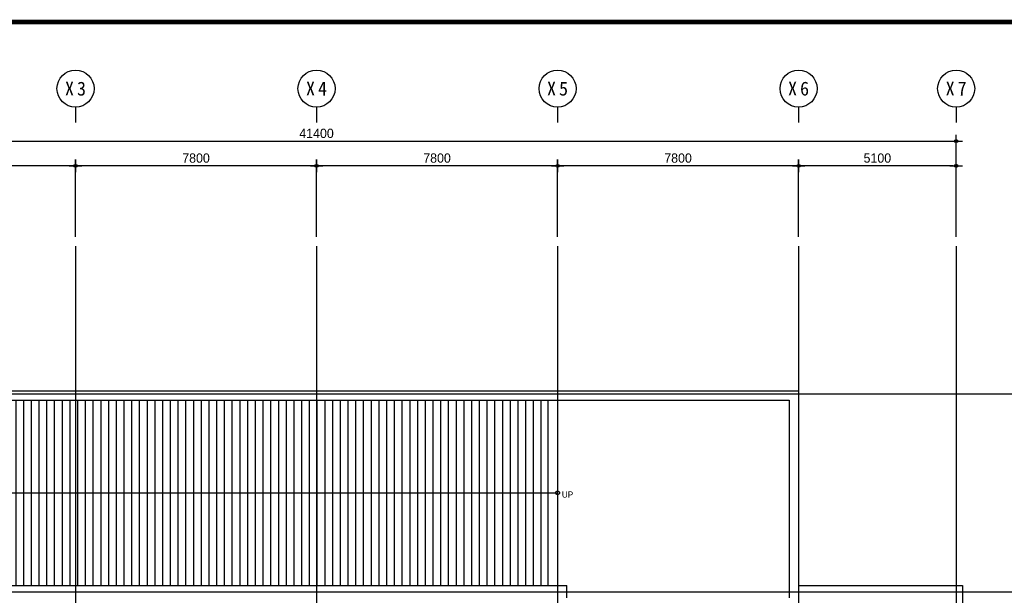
# Model space of a CAD drawing. Header units: millimetres. Extents: x 3445018 to 4174071, y -6064565 to -5122887.
# Tile 72 of 192: x 3700428 to 3732292, y -5521712 to -5503079. Entities that reach past the tile are written whole.
import ezdxf
from ezdxf.enums import TextEntityAlignment as Align

# ---------------------------------------------------------------- set-up
doc = ezdxf.new("R2010")
doc.units = ezdxf.units.MM
doc.header["$MEASUREMENT"] = 0
doc.linetypes.add('CEN', pattern=[66, 60, -2, 2, -2])
doc.layers.get('0').update_dxf_attribs({"linetype": 'CONTINUOUS'})
doc.layers.get('DEFPOINTS').update_dxf_attribs({"linetype": 'CONTINUOUS'})
for name, color, linetype in [('3', 3, 'CONTINUOUS'), ('A_GE_FORM', 7, 'CONTINUOUS'), ('CEN', 13, 'CEN'), ('DI', 1, 'CONTINUOUS'), ('DIM', 7, 'CONTINUOUS'), ('EL3', 7, 'CONTINUOUS'), ('HA1', 8, 'CONTINUOUS'), ('SY', 1, 'CONTINUOUS'), ('TE1', 3, 'CONTINUOUS'), ('WA1', 2, 'CONTINUOUS')]:
    doc.layers.add(name, color=color, linetype=linetype)
doc.styles.add('GHS', font='txt')
doc.styles.add('HY울릉도 L', font='txt')
doc.styles.add('SDP-S', font='txt')
doc.styles.add('돋움체', font='txt')
doc.dimstyles.new('SMDI-3', dxfattribs={"dimtxt": 3, "dimasz": 1, "dimexe": 2, "dimexo": 3, "dimgap": 1, "dimtad": 1, "dimdsep": 46, "dimtxsty": 'HY울릉도 L', "dimblk": 'Z_DOT', "dimcen": 2.5, "dimdle": 1.5, "dimclrd": 1, "dimclre": 1, "dimclrt": 2, "dimadec": 0, "dimazin": 0, "dimtfac": 1, "dimtix": 1, "dimtmove": 2, "dimatfit": 3, "dimldrblk": 'Z_DOT', "dimfxl": 2, "dimtvp": 1, "dimtolj": 1, "dimtzin": 0, "dimarcsym": 0})

# ---------------------------------------------------------------- blocks, each defined once
blk = doc.blocks.new('sheet _서영')
at = {"layer": 'A_GE_FORM', "const_width": 1.5}
blk.add_lwpolyline([(-361868.49, -1059038.93), (-362670.49, -1059038.93), (-362670.49, -1058483.93), (-361868.49, -1058483.93)], close=True, dxfattribs=at)
blk = doc.blocks.new('Z_DOT')
at = {"layer": 'DIM', "color": 1, "ltscale": 3}
for p, q in [((-2, 0), (2, 0)), ((0, -2), (0, 2))]:
    blk.add_line(p, q, dxfattribs=at)
for radius in [0.5, 0.25]:
    blk.add_circle((0, 0), radius, dxfattribs=at)
blk = doc.blocks.new('*D466')
at = {"layer": 'DEFPOINTS', "color": 0, "ltscale": 3, "transparency": 16777216}
for p in [(3730734, -5507010), (3689334, -5510410), (3730734, -5510410)]:
    blk.add_point(p, dxfattribs=at)
at = {"layer": 'DIM', "color": 1, "lineweight": -2, "ltscale": 3, "transparency": 16777216}
for p, q in [((3689334, -5510110), (3689334, -5506810)), ((3730734, -5510110), (3730734, -5506810)), ((3689434, -5507010), (3730634, -5507010))]:
    blk.add_line(p, q, dxfattribs=at)
at = {"layer": 'DIM', "color": 1, "lineweight": -2, "ltscale": 3, "transparency": 16777216, "xscale": 100, "yscale": 100, "zscale": 100, "rotation": 180}
blk.add_blockref('Z_DOT', (3689334, -5507010), dxfattribs=at)
at = {"layer": 'DIM', "color": 1, "lineweight": -2, "ltscale": 3, "transparency": 16777216, "xscale": 100, "yscale": 100, "zscale": 100}
blk.add_blockref('Z_DOT', (3730734, -5507010), dxfattribs=at)
at = {"layer": 'DIM', "color": 2, "ltscale": 3, "transparency": 16777216, "insert": (3710034, -5506760), "char_height": 300, "attachment_point": 5, "style": 'SDP-S'}
blk.add_mtext('\\A1;41400', dxfattribs=at)
blk = doc.blocks.new('*D467')
at = {"layer": 'DEFPOINTS', "color": 0, "ltscale": 3, "transparency": 16777216}
for p in [(3725634, -5507810), (3725634, -5510410), (3730734, -5510410)]:
    blk.add_point(p, dxfattribs=at)
at = {"layer": 'DIM', "color": 1, "lineweight": -2, "ltscale": 3, "transparency": 16777216}
for p, q in [((3725634, -5510110), (3725634, -5507610)), ((3730734, -5510110), (3730734, -5507610)), ((3730634, -5507810), (3725734, -5507810))]:
    blk.add_line(p, q, dxfattribs=at)
at = {"layer": 'DIM', "color": 1, "lineweight": -2, "ltscale": 3, "transparency": 16777216, "xscale": 100, "yscale": 100, "zscale": 100, "rotation": 180}
blk.add_blockref('Z_DOT', (3725634, -5507810), dxfattribs=at)
at = {"layer": 'DIM', "color": 1, "lineweight": -2, "ltscale": 3, "transparency": 16777216, "xscale": 100, "yscale": 100, "zscale": 100}
blk.add_blockref('Z_DOT', (3730734, -5507810), dxfattribs=at)
at = {"layer": 'DIM', "color": 2, "ltscale": 3, "transparency": 16777216, "insert": (3728184, -5507560), "char_height": 300, "attachment_point": 5, "style": 'SDP-S'}
blk.add_mtext('\\A1;5100', dxfattribs=at)
blk = doc.blocks.new('CCS111')
blk.add_line((0, 8), (0, 3))
blk.add_circle((0, 14), 6)
at = {"color": 3, "style": 'GHS'}
for tag, p in [('X', (-2.45, 14.02)), ('1', (1.44, 14.02))]:
    blk.add_attdef(tag, text='', height=4.5, dxfattribs=at).set_placement(p, align=Align.MIDDLE_CENTER)
blk = doc.blocks.new('*D468')
at = {"layer": 'DEFPOINTS', "color": 0, "ltscale": 3, "transparency": 16777216}
for p in [(3717834, -5507810), (3717834, -5510410), (3725634, -5510410)]:
    blk.add_point(p, dxfattribs=at)
at = {"layer": 'DIM', "color": 1, "lineweight": -2, "ltscale": 3, "transparency": 16777216}
for p, q in [((3717834, -5510110), (3717834, -5507610)), ((3725634, -5510110), (3725634, -5507610)), ((3725534, -5507810), (3717934, -5507810))]:
    blk.add_line(p, q, dxfattribs=at)
at = {"layer": 'DIM', "color": 1, "lineweight": -2, "ltscale": 3, "transparency": 16777216, "xscale": 100, "yscale": 100, "zscale": 100, "rotation": 180}
blk.add_blockref('Z_DOT', (3717834, -5507810), dxfattribs=at)
at = {"layer": 'DIM', "color": 1, "lineweight": -2, "ltscale": 3, "transparency": 16777216, "xscale": 100, "yscale": 100, "zscale": 100}
blk.add_blockref('Z_DOT', (3725634, -5507810), dxfattribs=at)
at = {"layer": 'DIM', "color": 2, "ltscale": 3, "transparency": 16777216, "insert": (3721734, -5507560), "char_height": 300, "attachment_point": 5, "style": 'SDP-S'}
blk.add_mtext('\\A1;7800', dxfattribs=at)
blk = doc.blocks.new('*D469')
at = {"layer": 'DEFPOINTS', "color": 0, "ltscale": 3, "transparency": 16777216}
for p in [(3710034, -5507810), (3710034, -5510410), (3717834, -5510410)]:
    blk.add_point(p, dxfattribs=at)
at = {"layer": 'DIM', "color": 1, "lineweight": -2, "ltscale": 3, "transparency": 16777216}
for p, q in [((3710034, -5510110), (3710034, -5507610)), ((3717834, -5510110), (3717834, -5507610)), ((3717734, -5507810), (3710134, -5507810))]:
    blk.add_line(p, q, dxfattribs=at)
at = {"layer": 'DIM', "color": 1, "lineweight": -2, "ltscale": 3, "transparency": 16777216, "xscale": 100, "yscale": 100, "zscale": 100, "rotation": 180}
blk.add_blockref('Z_DOT', (3710034, -5507810), dxfattribs=at)
at = {"layer": 'DIM', "color": 1, "lineweight": -2, "ltscale": 3, "transparency": 16777216, "xscale": 100, "yscale": 100, "zscale": 100}
blk.add_blockref('Z_DOT', (3717834, -5507810), dxfattribs=at)
at = {"layer": 'DIM', "color": 2, "ltscale": 3, "transparency": 16777216, "insert": (3713934, -5507560), "char_height": 300, "attachment_point": 5, "style": 'SDP-S'}
blk.add_mtext('\\A1;7800', dxfattribs=at)
blk = doc.blocks.new('*D470')
at = {"layer": 'DEFPOINTS', "color": 0, "ltscale": 3, "transparency": 16777216}
for p in [(3702234, -5507810), (3702234, -5510410), (3710034, -5510410)]:
    blk.add_point(p, dxfattribs=at)
at = {"layer": 'DIM', "color": 1, "lineweight": -2, "ltscale": 3, "transparency": 16777216}
for p, q in [((3702234, -5510110), (3702234, -5507610)), ((3710034, -5510110), (3710034, -5507610)), ((3709934, -5507810), (3702334, -5507810))]:
    blk.add_line(p, q, dxfattribs=at)
at = {"layer": 'DIM', "color": 1, "lineweight": -2, "ltscale": 3, "transparency": 16777216, "xscale": 100, "yscale": 100, "zscale": 100, "rotation": 180}
blk.add_blockref('Z_DOT', (3702234, -5507810), dxfattribs=at)
at = {"layer": 'DIM', "color": 1, "lineweight": -2, "ltscale": 3, "transparency": 16777216, "xscale": 100, "yscale": 100, "zscale": 100}
blk.add_blockref('Z_DOT', (3710034, -5507810), dxfattribs=at)
at = {"layer": 'DIM', "color": 2, "ltscale": 3, "transparency": 16777216, "insert": (3706134, -5507560), "char_height": 300, "attachment_point": 5, "style": 'SDP-S'}
blk.add_mtext('\\A1;7800', dxfattribs=at)
blk = doc.blocks.new('*D471')
at = {"layer": 'DEFPOINTS', "color": 0, "ltscale": 3, "transparency": 16777216}
for p in [(3694434, -5507810), (3694434, -5510410), (3702234, -5510410)]:
    blk.add_point(p, dxfattribs=at)
at = {"layer": 'DIM', "color": 1, "lineweight": -2, "ltscale": 3, "transparency": 16777216}
for p, q in [((3694434, -5510110), (3694434, -5507610)), ((3702234, -5510110), (3702234, -5507610)), ((3702134, -5507810), (3694534, -5507810))]:
    blk.add_line(p, q, dxfattribs=at)
at = {"layer": 'DIM', "color": 1, "lineweight": -2, "ltscale": 3, "transparency": 16777216, "xscale": 100, "yscale": 100, "zscale": 100, "rotation": 180}
blk.add_blockref('Z_DOT', (3694434, -5507810), dxfattribs=at)
at = {"layer": 'DIM', "color": 1, "lineweight": -2, "ltscale": 3, "transparency": 16777216, "xscale": 100, "yscale": 100, "zscale": 100}
blk.add_blockref('Z_DOT', (3702234, -5507810), dxfattribs=at)
at = {"layer": 'DIM', "color": 2, "ltscale": 3, "transparency": 16777216, "insert": (3698334, -5507560), "char_height": 300, "attachment_point": 5, "style": 'SDP-S'}
blk.add_mtext('\\A1;7800', dxfattribs=at)

msp = doc.modelspace()

# ---------------------------------------------------------------- hatches: boundary and pattern name
at = {"layer": 'HA1'}
h = msp.add_hatch(dxfattribs=at)
h.set_pattern_fill('ANSI31', color=256, scale=2000, angle=45)
h.set_pattern_definition([(90, (3070308.88, -4606839), (-250, 0), [])])
h.paths.add_polyline_path([(3694434.29, -5515395.309), (3694234.29, -5515395.309), (3694234.29, -5521395.309), (3694434.29, -5521395.309)])
h.paths.add_polyline_path([(3702234.29, -5515395.309), (3694434.29, -5515395.309), (3694434.29, -5521395.309), (3702234.29, -5521395.309)])
h.paths.add_polyline_path([(3710034.29, -5515395.309), (3702234.29, -5515395.309), (3702234.29, -5521395.309), (3710034.29, -5521395.309)])
h.paths.add_polyline_path([(3717534.29, -5515395.309), (3710034.29, -5515395.309), (3710034.29, -5521395.309), (3717534.29, -5521395.309)])

# ---------------------------------------------------------------- linework, layer by layer
at = {"layer": 'CEN'}
for p, q in [((3702234.29, -5510409.833), (3702234.29, -5554758.274)), ((3710034.29, -5510409.833), (3710034.29, -5554758.274)), ((3717834.29, -5510409.833), (3717834.29, -5554758.274)), ((3725634.29, -5510409.833), (3725634.29, -5554758.274)), ((3730734.29, -5510409.833), (3730734.29, -5554758.274)), ((3685098.874, -5515195.309), (3735957.54, -5515195.309)), ((3685098.874, -5521595.309), (3735957.54, -5521595.309))]:
    msp.add_line(p, q, dxfattribs=at)
at = {"layer": 'EL3', "color": 252, "true_color": 0x939598}
msp.add_line((3717534.29, -5521395.309), (3717534.29, -5515395.309), dxfattribs=at)
at = {"layer": 'SY', "color": 252, "true_color": 0x939598}
msp.add_line((3694299.922, -5518395.309), (3717834.29, -5518395.309), dxfattribs=at)
msp.add_circle((3717834.29, -5518395.309), 62.5, dxfattribs=at)
at = {"layer": 'WA1', "color": 252, "true_color": 0x939598}
msp.add_line((3718134.29, -5521795.309), (3718134.29, -5521395.309), dxfattribs=at)
for points in [[(3694234.29, -5515095.309), (3725634.29, -5515095.309), (3725634.29, -5521395.309)], [(3694234.29, -5515395.309), (3725334.29, -5515395.309), (3725334.29, -5521795.309)], [(3725634.29, -5521395.309), (3730934.29, -5521395.309), (3730934.29, -5550895.309), (3689134.29, -5550895.309), (3689134.29, -5521395.309), (3718134.29, -5521395.309)]]:
    msp.add_lwpolyline(points, dxfattribs=at)

# ---------------------------------------------------------------- block references
at = {"layer": '3', "xscale": 100, "yscale": 100, "zscale": 100}
msp.add_blockref('sheet _서영', (39938470.4, 100345239.336), dxfattribs=at)
at = {"layer": 'DI'}
ref = msp.add_blockref('CCS111', (3702234.29, -5506709.833), dxfattribs=dict(at, xscale=100, yscale=100, zscale=100))
ref.add_attrib('1', '3', dxfattribs={"layer": '0', "color": 3, "height": 450, "style": '돋움체'}).set_placement((3702428.04, -5505309.039), align=Align.MIDDLE_CENTER)
ref.add_attrib('X', 'X', dxfattribs={"layer": '0', "color": 3, "height": 450, "style": '돋움체'}).set_placement((3702039.085, -5505308.042), align=Align.MIDDLE_CENTER)
ref = msp.add_blockref('CCS111', (3710034.29, -5506709.833), dxfattribs=dict(at, xscale=100, yscale=100, zscale=100))
ref.add_attrib('1', '4', dxfattribs={"layer": '0', "color": 3, "height": 450, "style": '돋움체'}).set_placement((3710228.04, -5505309.039), align=Align.MIDDLE_CENTER)
ref.add_attrib('X', 'X', dxfattribs={"layer": '0', "color": 3, "height": 450, "style": '돋움체'}).set_placement((3709839.085, -5505308.042), align=Align.MIDDLE_CENTER)
ref = msp.add_blockref('CCS111', (3717834.29, -5506709.833), dxfattribs=dict(at, xscale=100, yscale=100, zscale=100))
ref.add_attrib('1', '5', dxfattribs={"layer": '0', "color": 3, "height": 450, "style": '돋움체'}).set_placement((3718028.04, -5505309.039), align=Align.MIDDLE_CENTER)
ref.add_attrib('X', 'X', dxfattribs={"layer": '0', "color": 3, "height": 450, "style": '돋움체'}).set_placement((3717639.085, -5505308.042), align=Align.MIDDLE_CENTER)
ref = msp.add_blockref('CCS111', (3725634.29, -5506709.833), dxfattribs=dict(at, xscale=100, yscale=100, zscale=100))
ref.add_attrib('1', '6', dxfattribs={"layer": '0', "color": 3, "height": 450, "style": '돋움체'}).set_placement((3725828.04, -5505309.039), align=Align.MIDDLE_CENTER)
ref.add_attrib('X', 'X', dxfattribs={"layer": '0', "color": 3, "height": 450, "style": '돋움체'}).set_placement((3725439.085, -5505308.042), align=Align.MIDDLE_CENTER)
ref = msp.add_blockref('CCS111', (3730734.29, -5506709.833), dxfattribs=dict(at, xscale=100, yscale=100, zscale=100))
ref.add_attrib('1', '7', dxfattribs={"layer": '0', "color": 3, "height": 450, "style": '돋움체'}).set_placement((3730928.04, -5505309.039), align=Align.MIDDLE_CENTER)
ref.add_attrib('X', 'X', dxfattribs={"layer": '0', "color": 3, "height": 450, "style": '돋움체'}).set_placement((3730539.085, -5505308.042), align=Align.MIDDLE_CENTER)

# ---------------------------------------------------------------- texts
at = {"layer": 'TE1', "color": 252, "true_color": 0x939598, "style": 'SDP-S'}
msp.add_text('UP', height=200, dxfattribs=at).set_placement((3717972.134, -5518550.006))

# ---------------------------------------------------------------- dimensions: what is measured, and where the dimension line sits
at = {"layer": 'DIM', "ltscale": 3}
for base, p1, p2, picture, middle in [((3730734.29, -5507009.833), (3689334.29, -5510409.833), (3730734.29, -5510409.833), '*D466', (3710034.29, -5506759.63)), ((3694434.29, -5507809.833), (3702234.29, -5510409.833), (3694434.29, -5510409.833), '*D471', (3698334.29, -5507559.63)), ((3702234.29, -5507809.833), (3710034.29, -5510409.833), (3702234.29, -5510409.833), '*D470', (3706134.29, -5507559.63)), ((3710034.29, -5507809.833), (3717834.29, -5510409.833), (3710034.29, -5510409.833), '*D469', (3713934.29, -5507559.63)), ((3717834.29, -5507809.833), (3725634.29, -5510409.833), (3717834.29, -5510409.833), '*D468', (3721734.29, -5507559.63)), ((3725634.29, -5507809.833), (3730734.29, -5510409.833), (3725634.29, -5510409.833), '*D467', (3728184.29, -5507559.63))]:
    dim = msp.add_linear_dim(base=base, p1=p1, p2=p2, dimstyle='SMDI-3', override={"dimscale": 100, "dimtxsty": 'SDP-S'}, dxfattribs=at)
    dim.commit()
    dim.dimension.update_dxf_attribs({"geometry": picture, "text_midpoint": middle})

doc.saveas('drawing.dxf')
